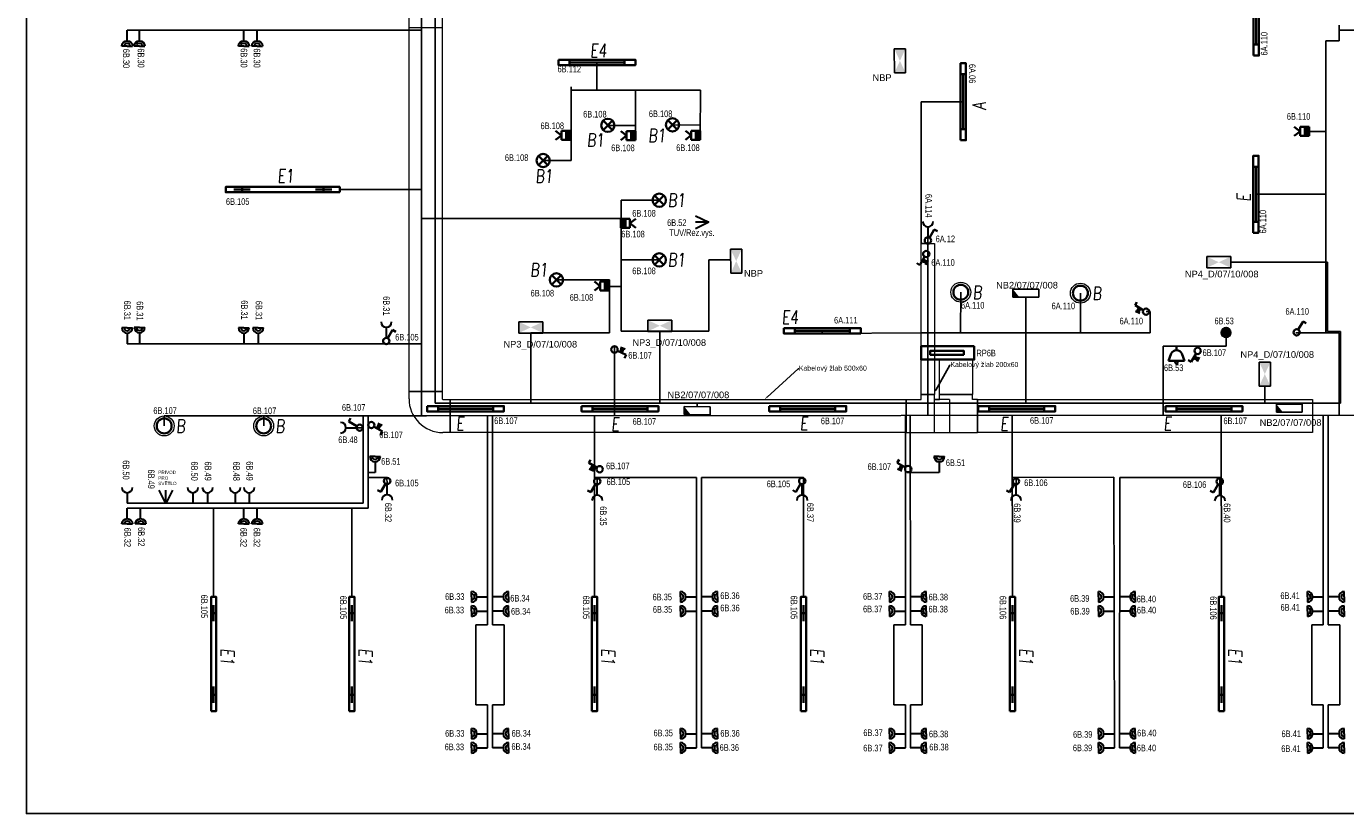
# Model space of a CAD drawing. Header units: millimetres. Extents: x 370888 to 505664, y 284292 to 447185.
# Tile 6 of 41: x 373037 to 392925, y 318992 to 330850. Entities that reach past the tile are written whole.
import ezdxf
from ezdxf import colors
from ezdxf.entities.mleader import LeaderData, LeaderLine
from ezdxf.enums import TextEntityAlignment as Align
from ezdxf.math import Vec2, Vec3

# ---------------------------------------------------------------- set-up
doc = ezdxf.new("R2010")
doc.units = ezdxf.units.MM
doc.header["$LTSCALE"] = 100
doc.layers.get('0').update_dxf_attribs({"color": 21, "linetype": 'CONTINUOUS'})
for name, color, linetype, lineweight in [('2DE_OBL', 91, 'CONTINUOUS', 35), ('2DE_OBL_L1', 91, 'CONTINUOUS', 35), ('CP_DETAL', 33, 'CONTINUOUS', 18), ('E_KABELOVY ŽLAB', 36, 'CONTINUOUS', 25), ('E_NOUZOVÉ+PP OSVĚTLENÍ', 60, 'CONTINUOUS', 25), ('E_ROZVADĚČE', 1, 'CONTINUOUS', 35), ('E_SVĚTLA POPIS', 130, 'CONTINUOUS', 30), ('E_VEDENÍ SILNOPROUD', 50, 'CONTINUOUS', 25), ('E_VEDENÍ_CBS', 214, 'CONTINUOUS', 25), ('E_VYPINACE', 170, 'CONTINUOUS', 35), ('E_ZÁSUVKY POPIS', 111, 'CONTINUOUS', 30), ('E_ZÁSUVKY-DVOJITE', 7, 'CONTINUOUS', 30), ('E_ZÁSUVKY.OST.+VYVODY', 11, 'CONTINUOUS', 30), ('E_ŽLABY', 40, 'CONTINUOUS', 15), ('U1 LIGHTING', 10, 'CONTINUOUS', 35)]:
    doc.layers.add(name, color=color, linetype=linetype, lineweight=lineweight)
for name, color, linetype in [('BEZPECNOSTNE SVETLA', 80, 'CONTINUOUS'), ('E_RÁM', 253, 'CONTINUOUS'), ('GC3_MEP_E_LV_SECURITY LIGHT', 80, 'CONTINUOUS'), ('PIKTOGRAMY', 210, 'CONTINUOUS'), ('PRIPOJKA 230V', 1, 'CONTINUOUS'), ('ŽLAB', 7, 'CONTINUOUS')]:
    doc.layers.add(name, color=color, linetype=linetype)
doc.styles.add('ARIAL', font='arial.ttf')
doc.styles.add('CP_ATTR', font='ROMANS.SHX')
doc.styles.add('CS-ROMANS', font='romans.shx', dxfattribs={"width": 0.75, "oblique": 5})
doc.styles.get("Standard").update_dxf_attribs({"font": 'arial.ttf'})
doc.styles.add('V+P_01_B3_E_FP_001$0$BLOCK', font='romans.shx', dxfattribs={"width": 0.8})

# ---------------------------------------------------------------- blocks, each defined once
blk = doc.blocks.new('A$C3423193F')
at = {"color": 1, "linetype": 'ByBlock'}
for p, q in [((80, 240), (0, 240)), ((80, 240), (160, 240)), ((80, 160), (80, 0))]:
    blk.add_line(p, q, dxfattribs=at)
for radius in [80, 45.2]:
    blk.add_arc((80, 240), radius, 180, 0, dxfattribs=at)
blk = doc.blocks.new('zasuvka_jednoducha')
at = {"color": 1, "lineweight": 30}
blk.add_line((19281, 12983), (19281, 13143), dxfattribs=at)
blk.add_arc((19281, 12903), 80, 0, 180, dxfattribs=at)
blk = doc.blocks.new('*U28', base_point=(57391, -22719))
at = {"lineweight": 30, "ltscale": 0.1}
for p, q in [((57291, -22519), (57391, -22719)), ((57391, -22719), (57391, -22519)), ((57391, -22719), (57491, -22519))]:
    blk.add_line(p, q, dxfattribs=at)
blk = doc.blocks.new('pripojka 230V')
at = {"layer": 'PRIPOJKA 230V', "color": 1, "xscale": -1}
blk.add_blockref('*U28', (0, -2, -40), dxfattribs=at)
blk = doc.blocks.new('*U30')
at = {"color": 0, "linetype": 'ByBlock'}
for p, q in [((24, 249.57), (96, 374.28)), ((96, 374.28), (143.56, 346.82))]:
    blk.add_line(p, q, dxfattribs=at)
blk.add_circle((0, 208), 48, dxfattribs=at)
blk = doc.blocks.new('prepinas-svetel-jednoduchy')
at = {"layer": 'E_VYPINACE', "rotation": 89.99999999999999}
blk.add_blockref('*U30', (208, 2), dxfattribs=at)
blk = doc.blocks.new('E')
at = {"layer": 'U1 LIGHTING', "style": 'CS-ROMANS', "oblique": 5, "width": 0.75}
blk.add_text('E', height=200, dxfattribs=at).set_placement((229480, 21709))
blk = doc.blocks.new('*U24')
at = {"color": 0, "linetype": 'ByBlock'}
for p, q in [((24, 249.57), (96, 374.28)), ((96, 374.28), (143.56, 346.82))]:
    blk.add_line(p, q, dxfattribs=at)
blk.add_circle((0, 208), 48, dxfattribs=at)
blk = doc.blocks.new('tlacitko_prepinac_svetla')
at = {"layer": 'E_VYPINACE'}
for points in [[(16875, 8774), (16940, 8744)], [(16888, 8798), (16951, 8769)], [(16930, 8722), (16960, 8787)]]:
    blk.add_lwpolyline(points, dxfattribs=at)
at = {"layer": 'E_VYPINACE', "rotation": 180}
blk.add_blockref('*U24', (16937, 9090), dxfattribs=at)
blk = doc.blocks.new('*U32', base_point=(28429, 5840))
at = {"linetype": 'ByBlock'}
blk.add_hatch(color=0, dxfattribs=at).paths.add_polyline_path([(28362, 5840), (28497, 5840), (28497, 5772), (28362, 5772)])
at = {"color": 0, "linetype": 'ByBlock'}
for p, q in [((28429, 5907), (28362, 5997)), ((28429, 5907), (28497, 5997)), ((28362, 5907), (28497, 5907)), ((28362, 5772), (28362, 5907)), ((28362, 5840), (28497, 5840)), ((28497, 5772), (28362, 5772)), ((28497, 5907), (28497, 5772))]:
    blk.add_line(p, q, dxfattribs=at)
blk = doc.blocks.new('pohybove-cidlo-svetla')
at = {"layer": 'E_VYPINACE', "rotation": 180}
blk.add_blockref('*U32', (-1, 30), dxfattribs=at)
blk = doc.blocks.new('*U4332')
for p, q in [((0, -250), (0, 250)), ((0, 250), (110, 250)), ((120, 260), (120, 370)), ((120, 370), (620, 370)), ((620, 370), (620, 260)), ((110, -250), (0, -250))]:
    blk.add_line(p, q)
for radius in [510, 10]:
    blk.add_arc((110, 260), radius, 270, 0)
at = {"style": 'CP_ATTR', "flags": 9}
for tag in ['NAME', 'PRODUCER', 'PRODUCT-TYPE', 'ARTICLE', 'FLOW', 'NUMBER', 'SYSTEM', 'FORM', 'SIZE', 'OTHER']:
    blk.add_attdef(tag, (0, 0), '', height=0.0001, dxfattribs=at)
blk = doc.blocks.new('*U4333')
for p, q in [((0, -250), (0, 250)), ((0, 250), (10960, 250)), ((10960, 250), (10960, -250)), ((10960, -250), (0, -250))]:
    blk.add_line(p, q)
at = {"style": 'CP_ATTR', "flags": 9}
for tag in ['NAME', 'PRODUCER', 'PRODUCT-TYPE', 'ARTICLE', 'FLOW', 'NUMBER', 'SYSTEM', 'FORM', 'SIZE', 'OTHER']:
    blk.add_attdef(tag, (0, 0), '', height=0.0001, dxfattribs=at)
blk = doc.blocks.new('*U4334')
for p, q in [((0, -250), (0, 250)), ((0, 250), (0, 250)), ((0, 250), (225, 250)), ((225, 325), (225, 325)), ((225, 325), (425, 325)), ((225, 250), (225, 325)), ((425, 325), (425, 325)), ((425, 250), (425, 325)), ((650, 250), (425, 250)), ((650, 250), (650, 250)), ((650, 250), (650, -250)), ((0, -250), (0, -250)), ((0, -250), (650, -250)), ((650, -250), (650, -250))]:
    blk.add_line(p, q)
at = {"style": 'CP_ATTR', "flags": 9}
for tag in ['NAME', 'PRODUCER', 'PRODUCT-TYPE', 'ARTICLE', 'FLOW', 'NUMBER', 'SYSTEM', 'FORM', 'SIZE', 'OTHER']:
    blk.add_attdef(tag, (0, 0), '', height=0.0001, dxfattribs=at)
blk = doc.blocks.new('*U4335')
for p, q in [((0, -100), (0, 100)), ((0, 100), (2275, 100)), ((2275, 100), (2275, -100)), ((2275, -100), (0, -100))]:
    blk.add_line(p, q)
at = {"style": 'CP_ATTR', "flags": 9}
for tag in ['NAME', 'PRODUCER', 'PRODUCT-TYPE', 'ARTICLE', 'FLOW', 'NUMBER', 'SYSTEM', 'FORM', 'SIZE', 'OTHER']:
    blk.add_attdef(tag, (0, 0), '', height=0.0001, dxfattribs=at)
blk = doc.blocks.new('2DELLI009_CZ')
for p, q in [((-0.5, 0.1), (-0.5, -0.1)), ((-0.5, 0), (0.5, 0)), ((0.5, 0.1), (0.5, -0.1))]:
    blk.add_line(p, q)
blk.add_lwpolyline([(-0.7, 0.2), (0.7, 0.2), (0.7, -0.2), (-0.7, -0.2)], close=True)
at = {"linetype": 'ByBlock', "style": 'CP_ATTR', "flags": 9}
for tag, p in [('NAME', (-0.092, -0.018)), ('GROUP', (-0.092, -0.018)), ('NUMBER', (-0.092, -0.018)), ('PRODUCER', (-0.092, -0.018)), ('ARTICLE', (-0.092, -0.018)), ('CHARACTER', (-0.092, -0.018)), ('VOLTAGE', (-0.092, -0.019)), ('WEIGHT', (-0.092, -0.018)), ('OTHER', (-0.092, -0.018)), ('PRODUCT-TYPE', (-0.092, -0.019)), ('ORDER-NO', (-0.092, -0.019)), ('POWER', (-0.092, -0.019))]:
    blk.add_attdef(tag, text='', height=0.00005, dxfattribs=at).set_placement(p, align=Align.MIDDLE_LEFT)
blk = doc.blocks.new('*U48')
at = {"layer": 'GC3_MEP_E_LV_SECURITY LIGHT', "linetype": 'ByBlock'}
for p, q in [((135, 59), (-255, 61)), ((-255, 61), (-255, -59)), ((135, -61), (135, 59)), ((-255, -59), (135, -61))]:
    blk.add_line(p, q, dxfattribs=at)
at = {"layer": 'GC3_MEP_E_LV_SECURITY LIGHT'}
blk.add_solid([(-255, 61), (-255, -59), (-158, -60)], dxfattribs=at)
at = {"layer": 'BEZPECNOSTNE SVETLA', "style": 'ARIAL'}
blk.add_attdef('BEZ.SV', (52, -54), '', height=100, dxfattribs=at)
blk = doc.blocks.new('V+P_01_B3_E_FP_001$0$E-LI-35')
at = {"layer": 'E_NOUZOVÉ+PP OSVĚTLENÍ', "linetype": 'ByBlock'}
for p, q in [((-10.9, -1.9), (10.9, -1.9)), ((-10.9, -12.1), (-10.9, -1.9)), ((10.9, -1.9), (10.9, -12.1)), ((-10.9, -12.1), (10.9, -12.1))]:
    blk.add_line(p, q, dxfattribs=at)
at = {"layer": 'E_NOUZOVÉ+PP OSVĚTLENÍ'}
blk.add_solid([(-10.9, -12.1), (-10.9, -1.9), (10.9, -1.9), (10.9, -12.1)], dxfattribs=at)
at = {"layer": 'E_NOUZOVÉ+PP OSVĚTLENÍ', "style": 'V+P_01_B3_E_FP_001$0$BLOCK', "width": 0.8, "flags": 8}
for tag, p in [('DIVERS.1', (-17.9, -2.1)), ('DIVERS.2', (-16.4, -12))]:
    blk.add_attdef(tag, text='', height=7.25, dxfattribs=at).set_placement(p, align=Align.RIGHT)
at = {"layer": 'E_NOUZOVÉ+PP OSVĚTLENÍ', "style": 'V+P_01_B3_E_FP_001$0$BLOCK', "width": 0.8}
for tag, p, height, flags in [('BLOCKNAME', (-6.8, -1.4), 2.54, 3), ('LEISTUNG', (13.3, -12), 7.25, 8)]:
    blk.add_attdef(tag, p, '', height=height, dxfattribs=dict(at, flags=flags))
blk.add_attdef('STROMKREIS', text='', height=7.25, dxfattribs=at).set_placement((-11.8, -23.8), align=Align.BOTTOM_CENTER)
blk = doc.blocks.new('*U59')
at = {"layer": 'GC3_MEP_E_LV_SECURITY LIGHT', "xscale": 16.54563019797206, "yscale": 16.54563022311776, "zscale": 16.54563022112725, "rotation": 270.0000000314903}
blk.add_blockref('V+P_01_B3_E_FP_001$0$E-LI-35', (116, 0), dxfattribs=at)
at = {"layer": 'PIKTOGRAMY', "style": 'ARIAL'}
blk.add_attdef('PIKTOGRAM', (162, -40), '', height=100, dxfattribs=at)
blk = doc.blocks.new('*U49')
at = {"layer": 'GC3_MEP_E_LV_SECURITY LIGHT', "xscale": 16.54563019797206, "yscale": 16.54563022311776, "zscale": 16.54563022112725}
blk.add_blockref('V+P_01_B3_E_FP_001$0$E-LI-35', (0, 116), dxfattribs=at)
at = {"layer": 'PIKTOGRAMY', "style": 'ARIAL'}
blk.add_attdef('PIKTOGRAM', (162, -40), '', height=100, dxfattribs=at)
blk = doc.blocks.new('*U61')
at = {"layer": 'GC3_MEP_E_LV_SECURITY LIGHT', "xscale": 16.54563019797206, "yscale": 16.54563022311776, "zscale": 16.54563022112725, "rotation": 270.2193183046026}
blk.add_blockref('V+P_01_B3_E_FP_001$0$E-LI-35', (116, 0), dxfattribs=at)
at = {"layer": 'PIKTOGRAMY', "style": 'ARIAL'}
blk.add_attdef('PIKTOGRAM', (162, -40), '', height=100, dxfattribs=at)
blk = doc.blocks.new('2DELLI018_CZ')
for p, q in [((-0.6, 0), (-0.4, 0)), ((-0.5, 0.1), (-0.5, -0.1)), ((0.4, 0), (0.6, 0)), ((0.5, 0.1), (0.5, -0.1))]:
    blk.add_line(p, q)
blk.add_lwpolyline([(-0.7, 0.2), (0.7, 0.2), (0.7, -0.2), (-0.7, -0.2)], close=True)
at = {"linetype": 'ByBlock', "style": 'CP_ATTR', "flags": 9}
for tag, p in [('NAME', (-0.092, -0.018)), ('GROUP', (-0.092, -0.018)), ('NUMBER', (-0.092, -0.018)), ('PRODUCER', (-0.092, -0.018)), ('ARTICLE', (-0.092, -0.018)), ('CHARACTER', (-0.092, -0.018)), ('VOLTAGE', (-0.092, -0.019)), ('WEIGHT', (-0.092, -0.018)), ('OTHER', (-0.092, -0.018)), ('PRODUCT-TYPE', (-0.092, -0.019)), ('ORDER-NO', (-0.092, -0.019)), ('POWER', (-0.092, -0.019))]:
    blk.add_attdef(tag, text='', height=0.00005, dxfattribs=at).set_placement(p, align=Align.MIDDLE_LEFT)
blk = doc.blocks.new('E1')
at = {"layer": 'U1 LIGHTING', "style": 'CS-ROMANS', "oblique": 5, "width": 0.75}
blk.add_text('E1', height=200, dxfattribs=at).set_placement((229480, 21709))
blk = doc.blocks.new('2DELPH010_CZ')
blk.add_ellipse((0, 0), major_axis=(-0.053, 0.053), ratio=1, start_param=3.926991, end_param=10.210176)
at = {"layer": 'CP_DETAL'}
blk.add_ellipse((0, 0), major_axis=(-0.0707, 0.0707), ratio=1, start_param=3.926991, end_param=10.210176, dxfattribs=at)
at = {"linetype": 'ByBlock', "style": 'CP_ATTR', "flags": 9}
for tag in ['NAME', 'GROUP', 'NUMBER', 'PRODUCER', 'ARTICLE', 'PRODUCT-TYPE', 'ORDER-NO', 'CHARACTER', 'POWER', 'VOLTAGE', 'WEIGHT', 'OTHER']:
    blk.add_attdef(tag, text='', height=0.00000005, dxfattribs=at).set_placement((0, 0), align=Align.MIDDLE_LEFT)
blk = doc.blocks.new('B')
at = {"layer": 'U1 LIGHTING', "style": 'CS-ROMANS', "oblique": 5, "width": 0.75}
blk.add_text('B', height=200, dxfattribs=at).set_placement((229480, 21709))
blk = doc.blocks.new('*U4341')
for p, q in [((0, -250), (0, 250)), ((0, 250), (6877, 250)), ((6877, 250), (6877, -250)), ((6877, -250), (0, -250))]:
    blk.add_line(p, q)
at = {"style": 'CP_ATTR', "flags": 9}
for tag in ['NAME', 'PRODUCER', 'PRODUCT-TYPE', 'ARTICLE', 'FLOW', 'NUMBER', 'SYSTEM', 'FORM', 'SIZE', 'OTHER']:
    blk.add_attdef(tag, (0, 0), '', height=0.0001, dxfattribs=at)
blk = doc.blocks.new('E4')
at = {"layer": 'U1 LIGHTING', "style": 'CS-ROMANS', "oblique": 5, "width": 0.75}
blk.add_text('E4', height=200, dxfattribs=at).set_placement((229480, 21709))
blk = doc.blocks.new('2DELLI_01_CZ')
for p, q in [((-0.354, 0.354), (0.354, -0.354)), ((-0.354, -0.354), (0.354, 0.354))]:
    blk.add_line(p, q)
blk.add_circle((0, 0), 0.5)
at = {"linetype": 'ByBlock', "style": 'CP_ATTR', "flags": 9}
for tag, p in [('NAME', (-0.092, -0.018)), ('GROUP', (-0.092, -0.018)), ('NUMBER', (-0.092, -0.018)), ('PRODUCER', (-0.092, -0.018)), ('ARTICLE', (-0.092, -0.018)), ('CHARACTER', (-0.092, -0.018)), ('VOLTAGE', (-0.092, -0.019)), ('WEIGHT', (-0.092, -0.018)), ('OTHER', (-0.092, -0.018)), ('PRODUCT-TYPE', (-0.092, -0.019)), ('ORDER-NO', (-0.092, -0.019)), ('POWER', (-0.092, -0.019))]:
    blk.add_attdef(tag, text='', height=0.00005, dxfattribs=at).set_placement(p, align=Align.MIDDLE_LEFT)
blk = doc.blocks.new('B1')
at = {"layer": 'U1 LIGHTING', "style": 'CS-ROMANS', "oblique": 5, "width": 0.75}
blk.add_text('B1', height=200, dxfattribs=at).set_placement((229480, 21709))
blk = doc.blocks.new('CPEL_3386')
blk.add_hatch(color=256).paths.add_polyline_path([(-0.2, 0, 1), (0.2, 0, 1)])
for radius in [0.35, 0.2]:
    blk.add_circle((0, 0), radius)
at = {"linetype": 'ByBlock', "style": 'CP_ATTR', "flags": 9}
for tag, p in [('NAME', (-0.092, -0.018)), ('GROUP', (-0.092, -0.018)), ('NUMBER', (-0.092, -0.018)), ('PRODUCER', (-0.092, -0.018)), ('ARTICLE', (-0.092, -0.018)), ('CHARACTER', (-0.092, -0.018)), ('VOLTAGE', (-0.092, -0.019)), ('WEIGHT', (-0.092, -0.018)), ('OTHER', (-0.092, -0.018)), ('PRODUCT-TYPE', (-0.092, -0.019)), ('ORDER-NO', (-0.092, -0.019)), ('POWER', (-0.092, -0.019))]:
    blk.add_attdef(tag, text='', height=0.00005, dxfattribs=at).set_placement(p, align=Align.MIDDLE_LEFT)
blk = doc.blocks.new('CPEL_1003')
for p, q in [((0, 0), (0, -0.3)), ((-0.4, -0.55), (-0.6, -1.1)), ((0.4, -0.55), (0.6, -1.1)), ((-0.6, -1.1), (0.6, -1.1))]:
    blk.add_line(p, q)
blk.add_circle((0, -1.2), 0.1)
blk.add_arc((0, -0.745), 0.445, 25.98923, 154.01077)
at = {"linetype": 'ByBlock', "style": 'CP_ATTR', "flags": 9}
for tag, p in [('NAME', (-0.092, -0.018)), ('GROUP', (-0.092, -0.018)), ('NUMBER', (-0.092, -0.018)), ('PRODUCER', (-0.092, -0.018)), ('ARTICLE', (-0.092, -0.018)), ('CHARACTER', (-0.092, -0.018)), ('VOLTAGE', (-0.092, -0.019)), ('WEIGHT', (-0.092, -0.018)), ('OTHER', (-0.092, -0.018)), ('PRODUCT-TYPE', (-0.092, -0.019)), ('ORDER-NO', (-0.092, -0.019)), ('POWER', (-0.092, -0.019))]:
    blk.add_attdef(tag, text='', height=0.00005, dxfattribs=at).set_placement(p, align=Align.MIDDLE_LEFT)
blk = doc.blocks.new('Rozvaděč')
at = {"layer": 'E_ROZVADĚČE'}
blk.add_lwpolyline([(2, 6), (802, 6), (802, 206), (2, 206), (2, 6)], dxfattribs=at)
blk.add_lwpolyline([(161, 134), (664, 134), (664, 73), (161, 73)], close=True, dxfattribs=at)
blk = doc.blocks.new('*U4348')
for p, q in [((0, -250), (0, 250)), ((0, 250), (0, 250)), ((0, 250), (75, 250)), ((75, 325), (75, 325)), ((75, 325), (575, 325)), ((75, 250), (75, 325)), ((575, 325), (575, 325)), ((575, 250), (575, 325)), ((650, 250), (575, 250)), ((650, 250), (650, 250)), ((650, 250), (650, -250)), ((0, -250), (0, -250)), ((0, -250), (650, -250)), ((650, -250), (650, -250))]:
    blk.add_line(p, q)
at = {"style": 'CP_ATTR', "flags": 9}
for tag in ['NAME', 'PRODUCER', 'PRODUCT-TYPE', 'ARTICLE', 'FLOW', 'NUMBER', 'SYSTEM', 'FORM', 'SIZE', 'OTHER']:
    blk.add_attdef(tag, (0, 0), '', height=0.0001, dxfattribs=at)
blk = doc.blocks.new('*U4349')
for p, q in [((0, -250), (0, 250)), ((0, 250), (5050, 250)), ((5050, 250), (5050, -250)), ((5050, -250), (0, -250))]:
    blk.add_line(p, q)
at = {"linetype": 'ByBlock', "style": 'CP_ATTR', "flags": 9}
for tag in ['NAME', 'PRODUCER', 'PRODUCT-TYPE', 'ARTICLE', 'FLOW', 'NUMBER', 'SYSTEM', 'FORM', 'SIZE', 'OTHER']:
    blk.add_attdef(tag, (0, 0), '', height=0.0001, dxfattribs=at)
blk = doc.blocks.new('*U4350')
for p, q in [((0, -250), (0, 250)), ((0, 250), (526, 250)), ((526, 250), (526, -250)), ((526, -250), (0, -250))]:
    blk.add_line(p, q)
at = {"linetype": 'ByBlock', "style": 'CP_ATTR', "flags": 9}
for tag in ['NAME', 'PRODUCER', 'PRODUCT-TYPE', 'ARTICLE', 'FLOW', 'NUMBER', 'SYSTEM', 'FORM', 'SIZE', 'OTHER']:
    blk.add_attdef(tag, (0, 0), '', height=0.0001, dxfattribs=at)
blk = doc.blocks.new('A')
at = {"layer": 'U1 LIGHTING', "style": 'CS-ROMANS', "oblique": 5, "width": 0.75}
blk.add_text('A', height=200, dxfattribs=at).set_placement((229480, 21709))

msp = doc.modelspace()

# ---------------------------------------------------------------- linework, layer by layer
at = {"layer": 'E_RÁM', "color": 252, "true_color": 0x939598}
msp.add_lwpolyline([(399617, 318992), (373037, 318992), (373037, 342672), (399617, 342672)], close=True, dxfattribs=at)
at = {"layer": 'E_VEDENÍ SILNOPROUD'}
for p, q in [((378992, 336780), (378992, 324985)), ((374556, 330795), (379001, 330795)), ((392827, 330870), (392827, 330795)), ((392827, 330795), (392827, 330632)), ((392827, 330795), (398097, 330795)), ((392827, 330632), (392627, 330632)), ((392627, 330632), (392627, 326232)), ((381638, 330308), (381638, 329892)), ((381252, 329892), (381252, 329942)), ((383202, 329892), (381252, 329892)), ((381252, 328830), (381252, 329892)), ((382220, 329205), (382220, 329892)), ((383196, 329209), (383202, 329892)), ((387161, 329716), (386527, 329716)), ((386527, 329716), (386527, 327582)), ((381802, 329360), (382220, 329360)), ((382777, 329367), (383197, 329363)), ((392376, 329268), (392627, 329268)), ((380827, 328830), (381252, 328830)), ((377762, 328392), (378992, 328392)), ((382578, 328232), (382002, 328232)), ((382002, 326257), (382002, 328232)), ((391572, 328321), (392627, 328321)), ((382002, 327957), (379001, 327957)), ((386527, 327582), (386627, 327578)), ((386627, 327578), (386628, 327673)), ((386627, 324990), (386627, 327582)), ((382578, 327332), (382002, 327332)), ((381027, 327032), (381827, 327032)), ((381827, 326932), (381827, 327032)), ((381827, 326932), (382002, 326932)), ((381827, 326932), (381827, 326232)), ((387124, 326846), (387121, 326232)), ((388927, 326832), (388927, 326232)), ((389977, 326554), (389917, 326554)), ((389977, 326232), (389977, 326554)), ((381827, 326232), (380641, 326232)), ((382002, 326257), (382586, 326257)), ((385035, 326266), (385035, 326226)), ((385035, 326226), (386527, 326232)), ((388927, 326232), (386527, 326232)), ((388927, 326232), (389977, 326232)), ((391122, 326032), (391122, 326240)), ((392177, 326232), (392627, 326232)), ((392627, 326232), (392827, 326232)), ((392827, 326232), (392827, 324994)), ((374556, 326070), (378992, 326070)), ((381902, 326032), (381903, 324987)), ((390177, 326032), (390177, 324992)), ((391122, 326032), (390177, 326032)), ((375114, 324832), (375114, 324985)), ((375114, 324985), (379069, 324985)), ((376614, 324985), (376614, 324832)), ((378114, 324985), (378114, 324805)), ((378189, 324985), (378189, 324043)), ((379069, 324985), (394464, 324995)), ((379989, 324057), (379989, 324986)), ((380064, 321835), (380062, 324986)), ((381602, 322257), (381601, 324987)), ((386289, 324057), (386289, 324990)), ((386364, 321835), (386362, 324990)), ((387902, 322257), (387900, 324991)), ((391052, 322257), (391050, 324993)), ((392589, 321835), (392587, 324994)), ((392664, 321835), (392662, 324994)), ((375114, 324832), (375114, 324832)), ((375114, 324832), (375114, 324832)), ((375114, 324832), (375114, 324832)), ((375114, 324832), (375114, 324832)), ((378114, 324805), (378014, 324805)), ((378114, 323670), (378114, 324805)), ((378293, 324132), (378189, 324132)), ((378189, 323595), (378189, 324057)), ((378189, 324057), (378473, 324057)), ((378475, 323955), (378473, 324057)), ((379989, 321835), (379989, 324057)), ((383139, 324057), (381601, 324057)), ((381644, 323949), (381644, 324057)), ((383139, 319982), (383139, 324057)), ((384752, 324057), (383214, 324057)), ((383214, 324057), (383214, 319982)), ((384752, 322257), (384752, 324057)), ((386289, 321835), (386289, 324057)), ((386799, 324132), (386363, 324132)), ((389433, 324061), (387903, 324057)), ((387956, 323949), (387956, 324057)), ((389439, 319981), (389433, 324061)), ((389514, 319982), (389519, 324057)), ((389519, 324057), (391051, 324057)), ((391031, 323944), (391031, 324057)), ((374556, 323670), (378114, 323670)), ((374556, 323595), (378189, 323595)), ((375860, 322257), (375860, 323595)), ((377944, 322257), (377944, 323595)), ((379814, 320630), (379814, 321835)), ((379814, 321835), (379989, 321835)), ((380239, 321835), (380064, 321835)), ((380239, 320630), (380239, 321835)), ((386114, 320630), (386114, 321835)), ((386114, 321835), (386289, 321835)), ((386539, 321835), (386364, 321835)), ((386539, 320630), (386539, 321835)), ((392414, 320630), (392414, 321835)), ((392414, 321835), (392589, 321835)), ((392840, 321835), (392664, 321835)), ((392840, 320630), (392840, 321835)), ((379989, 320630), (379814, 320630)), ((379989, 319982), (379989, 320630)), ((380064, 319982), (380064, 320630)), ((380064, 320630), (380239, 320630)), ((386289, 320630), (386114, 320630)), ((386289, 319982), (386289, 320630)), ((386364, 319982), (386364, 320630)), ((386364, 320630), (386539, 320630)), ((392589, 320630), (392414, 320630)), ((392589, 319982), (392589, 320630)), ((392664, 319982), (392664, 320630)), ((392664, 320630), (392840, 320630))]:
    msp.add_line(p, q, dxfattribs=at)
at = {"layer": 'E_VEDENÍ_CBS'}
for p, q in [((379199, 336557), (379199, 325174)), ((383323, 327332), (383654, 327333)), ((383327, 326257), (383323, 327332)), ((391193, 327298), (392527, 327298)), ((392527, 327298), (392652, 327298)), ((392627, 327298), (392627, 327298)), ((392652, 327298), (392652, 326256)), ((388104, 326772), (388104, 325174)), ((380641, 326232), (380641, 325174)), ((382586, 326257), (383327, 326257)), ((382586, 326257), (382586, 325174)), ((392652, 326256), (392848, 326256)), ((392848, 326256), (392848, 325174)), ((391707, 325433), (391707, 325174)), ((379199, 325174), (391707, 325174)), ((383150, 325122), (383150, 325174)), ((391707, 325174), (392848, 325174)), ((392078, 325159), (392078, 325174))]:
    msp.add_line(p, q, dxfattribs=at)
at = {"layer": 'E_ŽLABY'}
msp.add_line((378805, 330832), (379305, 330832), dxfattribs=at)

# ---------------------------------------------------------------- block references
msp.add_blockref('E1', (147340, 306790))
for name, p, rotation in [('Rozvaděč', (387328, 326038), 180), ('E1', (354258, 550959), 270), ('E1', (356342, 550959), 270), ('E1', (360000, 550959), 270), ('E1', (363150, 550959), 270), ('E1', (366300, 550959), 270), ('E1', (369450, 550959), 270)]:
    msp.add_blockref(name, p, dxfattribs=dict(rotation=rotation))
at = {"layer": '2DE_OBL'}
for name, p, xscale, yscale, zscale in [('2DELLI_01_CZ', (381802, 329360), 200, 200, 100), ('2DELLI_01_CZ', (382777, 329367), 200, 200, 100), ('2DELLI_01_CZ', (380827, 328830), 200, 200, 100), ('2DELLI_01_CZ', (382578, 328232), 200, 200, 100), ('2DELLI_01_CZ', (382578, 327332), 200, 200, 100), ('2DELLI_01_CZ', (381027, 327032), 200, 200, 100), ('2DELPH010_CZ', (387124, 326846), 1500, 1500, 252.5252525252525), ('2DELPH010_CZ', (388927, 326832), 1500, 1500, 252.5252525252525), ('2DELPH010_CZ', (375114, 324832), 1500, 1500, 252.5252525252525), ('2DELPH010_CZ', (376614, 324832), 1500, 1500, 252.5252525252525)]:
    msp.add_blockref(name, p, dxfattribs=dict(at, xscale=xscale, yscale=yscale, zscale=zscale))
at = {"layer": '2DE_OBL', "xscale": 1228.571428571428, "yscale": 200, "zscale": 1000}
for p, rotation in [((376902, 328392), 180), ((375860, 321397), 89.99999999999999), ((377944, 321397), 89.99999999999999), ((381602, 321397), 89.99999999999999), ((384752, 321397), 89.99999999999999), ((387902, 321397), 89.99999999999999), ((391052, 321397), 89.99999999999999)]:
    msp.add_blockref('2DELLI018_CZ', p, dxfattribs=dict(at, rotation=rotation))
at = {"layer": '2DE_OBL_L1', "xscale": 828.5714285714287, "yscale": 200, "zscale": 1000, "rotation": 90}
for p in [(391577, 330991), (387161, 329716), (391572, 328321)]:
    msp.add_blockref('2DELLI009_CZ', p, dxfattribs=at)
at = {"layer": '2DE_OBL_L1', "xscale": 828.5714285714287, "yscale": 200, "zscale": 1000}
for p in [(381638, 330308), (385035, 326266), (379657, 325090), (381986, 325090), (384816, 325091), (387967, 325090), (390789, 325091)]:
    msp.add_blockref('2DELLI009_CZ', p, dxfattribs=at)
at = {"layer": 'E_NOUZOVÉ+PP OSVĚTLENÍ'}
ref = msp.add_blockref('*U61', (386206, 330332), dxfattribs=at)
ref.add_attrib('PIKTOGRAM', 'NBP', (385793, 330029), dxfattribs={"height": 100, "style": 'ARIAL'})
ref = msp.add_blockref('*U61', (383738, 327315), dxfattribs=at)
ref.add_attrib('PIKTOGRAM', 'NBP', (383855, 327080), dxfattribs={"height": 100, "style": 'ARIAL'})
ref = msp.add_blockref('*U49', (391013, 327298), dxfattribs=at)
ref.add_attrib('PIKTOGRAM', 'NP4_D/07/10/008', (390502, 327070), dxfattribs={"height": 100, "style": 'ARIAL'})
ref = msp.add_blockref('*U48', (388164, 326832), dxfattribs=at)
ref.add_attrib('BEZ.SV', 'NB2/07/07/008', (387656, 326902), dxfattribs={"layer": 'BEZPECNOSTNE SVETLA', "height": 100, "style": 'ARIAL'})
ref = msp.add_blockref('*U49', (380641, 326316), dxfattribs=at)
ref.add_attrib('PIKTOGRAM', 'NP3_D/07/10/008', (380229, 326013), dxfattribs={"height": 100, "style": 'ARIAL'})
ref = msp.add_blockref('*U49', (382586, 326341), dxfattribs=at)
ref.add_attrib('PIKTOGRAM', 'NP3_D/07/10/008', (382173, 326038), dxfattribs={"height": 100, "style": 'ARIAL'})
ref = msp.add_blockref('*U59', (391707, 325613), dxfattribs=at)
ref.add_attrib('PIKTOGRAM', 'NP4_D/07/10/008', (391339, 325858), dxfattribs={"height": 100, "style": 'ARIAL'})
ref = msp.add_blockref('*U48', (383210, 325062), dxfattribs=at)
ref.add_attrib('BEZ.SV', 'NB2/07/07/008', (382702, 325250), dxfattribs={"layer": 'BEZPECNOSTNE SVETLA', "height": 100, "style": 'ARIAL'})
ref = msp.add_blockref('*U48', (392137, 325099), dxfattribs=at)
ref.add_attrib('BEZ.SV', 'NB2/07/07/008', (391629, 324833), dxfattribs={"layer": 'BEZPECNOSTNE SVETLA', "height": 100, "style": 'ARIAL'})
at = {"layer": 'E_VEDENÍ_CBS', "rotation": 90}
msp.add_blockref('A', (409208, 100113), dxfattribs=at)
at = {"layer": 'E_VYPINACE'}
for name, p, rotation in [('prepinas-svetel-jednoduchy', (392185, 326241), 270), ('prepinas-svetel-jednoduchy', (378460, 326111), 270), ('tlacitko_prepinac_svetla', (386928, 307809), 89.35241894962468), ('prepinas-svetel-jednoduchy', (378478, 324003), 89.99999999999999), ('prepinas-svetel-jednoduchy', (381644, 323998), 89.99999999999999), ('prepinas-svetel-jednoduchy', (384735, 324002), 89.99999999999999), ('prepinas-svetel-jednoduchy', (387958, 323998), 89.99999999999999), ('prepinas-svetel-jednoduchy', (391030, 323994), 89.99999999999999)]:
    msp.add_blockref(name, p, dxfattribs=dict(at, rotation=rotation))
at = {"layer": 'E_VYPINACE', "xscale": 200, "yscale": 200, "zscale": 200}
for name, p in [('CPEL_3386', (391122, 326240)), ('CPEL_1003', (390377, 326032))]:
    msp.add_blockref(name, p, dxfattribs=at)
at = {"layer": 'E_VYPINACE'}
msp.add_blockref('tlacitko_prepinac_svetla', (373758, 317081), dxfattribs=at)
at = {"layer": 'E_ZÁSUVKY-DVOJITE', "xscale": -1, "rotation": 180}
for p in [(374476, 330795), (374661, 330795), (376234, 330795), (376436, 330795), (374476, 323595), (374679, 323595), (376234, 323595), (376435, 323595)]:
    msp.add_blockref('A$C3423193F', p, dxfattribs=at)
at = {"layer": 'E_ZÁSUVKY-DVOJITE'}
for p in [(374476, 326070), (374663, 326074), (376234, 326070), (376451, 326070), (378213, 324132), (386719, 324130)]:
    msp.add_blockref('A$C3423193F', p, dxfattribs=at)
for p, rotation in [((379989, 322177), 89.99999999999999), ((380064, 322337), 270), ((383139, 322177), 89.99999999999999), ((383214, 322337), 270), ((386289, 322177), 89.99999999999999), ((386364, 322337), 270), ((389439, 322177), 89.99999999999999), ((389514, 322337), 270), ((392589, 322177), 89.99999999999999), ((392664, 322337), 270), ((379989, 321963), 89.99999999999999), ((380064, 322123), 270), ((383139, 321963), 89.99999999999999), ((383214, 322123), 270), ((386289, 321963), 89.99999999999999), ((386364, 322123), 270), ((389439, 321963), 89.99999999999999), ((389514, 322123), 270), ((392589, 321963), 89.99999999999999), ((392664, 322123), 270), ((379989, 320116), 89.99999999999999), ((380064, 320276), 270), ((383139, 320116), 89.99999999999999), ((383214, 320276), 270), ((386289, 320116), 89.99999999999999), ((386364, 320276), 270), ((389439, 320115), 89.99999999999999), ((389514, 320276), 270), ((392589, 320116), 89.99999999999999), ((392664, 320276), 270), ((379989, 319902), 89.99999999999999), ((380064, 320062), 270), ((383139, 319902), 89.99999999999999), ((383214, 320062), 270), ((386289, 319902), 89.99999999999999), ((386360, 320062), 270), ((389439, 319901), 89.99999999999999), ((389514, 320062), 270), ((392589, 319902), 89.99999999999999), ((392664, 320062), 270)]:
    msp.add_blockref('A$C3423193F', p, dxfattribs=dict(at, rotation=rotation))
at = {"layer": 'E_ZÁSUVKY.OST.+VYVODY', "rotation": 89.99999999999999}
msp.add_blockref('pripojka 230V', (383321, 327899), dxfattribs=at)
at = {"layer": 'E_ZÁSUVKY.OST.+VYVODY', "color": 1}
for name, p, rotation in [('zasuvka_jednoducha', (405909, 340815), 180), ('tlacitko_prepinac_svetla', (381035, 343490), 270), ('zasuvka_jednoducha', (397744, 339301), 180), ('tlacitko_prepinac_svetla', (392227, 309885), 94.99999999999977), ('zasuvka_jednoducha', (364871, 344086), 270), ('tlacitko_prepinac_svetla', (372798, 341117), 270), ('tlacitko_prepinac_svetla', (377449, 341118), 270), ('zasuvka_jednoducha', (393837, 336809), 180), ('zasuvka_jednoducha', (394827, 336809), 180), ('zasuvka_jednoducha', (395049, 336808), 180), ('zasuvka_jednoducha', (395465, 336808), 180), ('zasuvka_jednoducha', (395676, 336807), 180)]:
    msp.add_blockref(name, p, dxfattribs=dict(at, rotation=rotation))
for name, p in [('tlacitko_prepinac_svetla', (369666, 318539)), ('zasuvka_jednoducha', (359194, 310812)), ('zasuvka_jednoducha', (362362, 310805)), ('zasuvka_jednoducha', (365452, 310808)), ('zasuvka_jednoducha', (368675, 310806)), ('zasuvka_jednoducha', (371749, 310800))]:
    msp.add_blockref(name, p, dxfattribs=at)
at = {"layer": 'E_ZÁSUVKY.OST.+VYVODY'}
msp.add_blockref('pripojka 230V', (375137, 323665), dxfattribs=at)
at = {"layer": 'E_ŽLABY'}
for name, p, rotation in [('*U4333', (379055, 336312), 270), ('*U4335', (386627, 325306), 90), ('*U4350', (387052, 325306), 90)]:
    msp.add_blockref(name, p, dxfattribs=dict(at, rotation=rotation))
for name, p in [('E4', (152054, 308677)), ('B1', (152006, 307330)), ('B1', (152931, 307400)), ('B1', (151229, 306786)), ('B1', (153228, 306423)), ('B1', (153228, 305523)), ('B1', (151153, 305376)), ('B', (157824, 305034)), ('B', (159627, 305020)), ('E4', (154944, 304660)), ('*U4341', (379425, 324982)), ('*U4349', (387377, 324981)), ('B', (145814, 303020)), ('B', (147314, 303020))]:
    msp.add_blockref(name, p, dxfattribs=at)
at = {"layer": 'E_ŽLABY', "zscale": 50, "rotation": 270}
msp.add_blockref('*U4332', (379055, 325352), dxfattribs=at)
at = {"layer": 'E_ŽLABY', "zscale": 50}
for name, p in [('*U4334', (386302, 324981)), ('*U4348', (386727, 324981))]:
    msp.add_blockref(name, p, dxfattribs=at)
at = {"layer": 'U1 LIGHTING', "rotation": 90}
msp.add_blockref('E', (413199, 98734), dxfattribs=at)
at = {"layer": 'U1 LIGHTING'}
for p in [(150034, 303058), (152374, 303049), (155217, 303062), (158238, 303053), (160700, 303061)]:
    msp.add_blockref('E', p, dxfattribs=at)
at = {"layer": 'ŽLAB'}
for name, p, rotation in [('pohybove-cidlo-svetla', (381143, 329206), 270), ('pohybove-cidlo-svetla', (382123, 329204), 270), ('pohybove-cidlo-svetla', (383098, 329209), 270), ('pohybove-cidlo-svetla', (392278, 329267), 269.9999999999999), ('pohybove-cidlo-svetla', (382098, 327886), 89.99999999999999), ('prepinas-svetel-jednoduchy', (386626, 327625), 270), ('pohybove-cidlo-svetla', (381726, 326937), 270)]:
    msp.add_blockref(name, p, dxfattribs=dict(at, rotation=rotation))
msp.add_blockref('prepinas-svetel-jednoduchy', (378062, 324803), dxfattribs=at)

# ---------------------------------------------------------------- texts
at = {"layer": 'E_SVĚTLA POPIS', "width": 0.8}
for s, rotation, p in [('6A.110', 90, (391747, 330413)), ('6A.06', 270, (387246, 330284)), ('6A.110', 90, (391728, 327732)), ('6B.105', 270, (375668, 322290)), ('6B.105', 270, (377765, 322274)), ('6B.105', 270, (381426, 322276)), ('6B.105', 270, (384559, 322275)), ('6B.106', 270, (387709, 322273)), ('6B.106', 270, (390881, 322267))]:
    msp.add_text(s, height=100, rotation=rotation, dxfattribs=at).set_placement(p)
for s, p in [('6B.112', (381044, 330159)), ('6B.108', (381430, 329478)), ('6B.108', (382421, 329484)), ('6B.108', (380788, 329303)), ('6B.110', (392039, 329444)), ('6B.108', (381853, 328971)), ('6B.108', (382833, 328973)), ('6B.108', (380250, 328824)), ('6B.105', (376045, 328162)), ('6B.108', (382171, 327985)), ('6B.108', (382005, 327672)), ('6A.12', (386745, 327600)), ('6B.108', (382171, 327118)), ('6A.110', (386679, 327244)), ('6B.108', (380638, 326782)), ('6B.108', (381228, 326718)), ('6A.110', (387126, 326599)), ('6A.110', (388493, 326590)), ('6A.110', (392018, 326507)), ('6A.111', (385213, 326375)), ('6A.110', (389517, 326362)), ('6B.105', (378597, 326119)), ('6B.107', (390770, 325885)), ('6B.107', (382111, 325846)), ('6B.107', (374951, 325013)), ('6B.107', (376450, 325010)), ('6B.107', (377794, 325060)), ('6B.107', (380089, 324860)), ('6B.107', (382176, 324849)), ('6B.107', (385013, 324858)), ('6B.107', (388167, 324864)), ('6B.107', (391083, 324859)), ('6B.107', (378358, 324648)), ('6B.51', (378385, 324248)), ('6B.107', (381776, 324180)), ('6B.107', (385718, 324169)), ('6B.51', (386898, 324228)), ('6B.105', (381785, 323941)), ('6B.105', (384198, 323909)), ('6B.106', (388079, 323926)), ('6B.106', (390471, 323899))]:
    msp.add_text(s, height=100, dxfattribs=at).set_placement(p)
at = {"layer": 'E_ZÁSUVKY POPIS', "width": 0.8}
for s, p in [('6B.30', (374492, 330513)), ('6B.30', (374715, 330519)), ('6B.30', (376266, 330521)), ('6B.30', (376463, 330519)), ('6A.114', (386591, 328326)), ('6B.31', (378415, 326787)), ('6B.31', (374508, 326719)), ('6B.31', (374698, 326711)), ('6B.31', (376274, 326724)), ('6B.31', (376493, 326717)), ('6B.50', (374490, 324314)), ('6B.50', (375521, 324297)), ('6B.49', (375726, 324297)), ('6B.48', (376154, 324296)), ('6B.49', (376353, 324299)), ('6B.49', (374869, 324176)), ('6B.32', (378442, 323674)), ('6B.35', (381683, 323622)), ('6B.37', (384804, 323674)), ('6B.39', (387924, 323667)), ('6B.40', (391089, 323668)), ('6B.32', (374513, 323299)), ('6B.32', (374720, 323308)), ('6B.32', (376262, 323298)), ('6B.32', (376462, 323298))]:
    msp.add_text(s, height=100, rotation=270, dxfattribs=at).set_placement(p)
for s, p in [('6B.52', (382696, 327844)), ('TUV/Rez.vys.', (382728, 327694)), ('6B.53', (390948, 326364)), ('RP6B', (387360, 325880)), ('6B.53', (390187, 325658)), ('6B.48', (377739, 324574)), ('6B.105', (378595, 323922)), ('6B.33', (379349, 322212)), ('6B.34', (380332, 322187)), ('6B.35', (382477, 322205)), ('6B.36', (383498, 322225)), ('6B.37', (385650, 322214)), ('6B.38', (386639, 322204)), ('6B.39', (388771, 322183)), ('6B.40', (389776, 322175)), ('6B.41', (391942, 322225)), ('6B.33', (379343, 322008)), ('6B.34', (380343, 321990)), ('6B.35', (382481, 322018)), ('6B.36', (383498, 322040)), ('6B.37', (385650, 322025)), ('6B.38', (386637, 322022)), ('6B.39', (388775, 321991)), ('6B.40', (389778, 322007)), ('6B.41', (391944, 322049)), ('6B.33', (379349, 320151)), ('6B.34', (380352, 320152)), ('6B.35', (382491, 320156)), ('6B.36', (383499, 320152)), ('6B.37', (385655, 320160)), ('6B.38', (386643, 320142)), ('6B.39', (388816, 320135)), ('6B.40', (389782, 320156)), ('6B.41', (391959, 320144)), ('6B.33', (379343, 319947)), ('6B.34', (380349, 319953)), ('6B.35', (382491, 319945)), ('6B.36', (383488, 319938)), ('6B.37', (385653, 319929)), ('6B.38', (386649, 319944)), ('6B.39', (388813, 319932)), ('6B.40', (389777, 319931)), ('6B.41', (391955, 319920))]:
    msp.add_text(s, height=100, dxfattribs=at).set_placement(p)
at = {"layer": 'E_ZÁSUVKY POPIS', "insert": (375025, 324157), "char_height": 50, "attachment_point": 1}
msp.add_mtext_dynamic_manual_height_columns('PŘÍVOD PRO SVĚTLO', width=210, gutter_width=12.5, heights=[0], dxfattribs=at)

# ---------------------------------------------------------------- leaders
at = {"layer": 'E_KABELOVY ŽLAB'}
ml = msp.add_multileader_mtext('Standard', dxfattribs=at)
ml.set_content('Kabelový žlab 200x60', color=256, style='ARIAL')
ml.set_leader_properties()
ml.build(insert=Vec2(0, 0))
ml.multileader.update_dxf_attribs({"arrow_head_size": 50})
ctx = ml.context
ctx.base_point, ctx.char_height, ctx.arrow_head_size, ctx.plane_origin = Vec3(386965, 325746), 75, 50, Vec3(386709, 325317)
notes = []
notes.append((ctx, [(0, (1, 1, 0), (386957, 325746), (1, 0), 8, [(0, [(386721, 325326)], 0, [])])]))
ctx.mtext.insert, ctx.mtext.flow_direction = Vec3(386967, 325795), 5
ml = msp.add_multileader_mtext('Standard', dxfattribs=at)
ml.set_content('Kabelový žlab 500x60', color=256, style='ARIAL')
ml.set_leader_properties()
ml.build(insert=Vec2(0, 0))
ml.multileader.update_dxf_attribs({"arrow_head_size": 50})
ctx = ml.context
ctx.base_point, ctx.char_height, ctx.arrow_head_size, ctx.plane_origin = Vec3(384680, 325691), 75, 50, Vec3(384153, 325224)
notes.append((ctx, [(0, (1, 1, 0), (384672, 325691), (1, 0), 8, [(0, [(384165, 325234)], 0, [])])]))
ctx.mtext.insert, ctx.mtext.flow_direction = Vec3(384682, 325740), 5
for ctx, leaders in notes:
    for number, flags, end, landing, length, lines in leaders:
        leader = LeaderData()
        leader.index, (leader.has_last_leader_line, leader.has_dogleg_vector, leader.attachment_direction) = number, flags
        leader.last_leader_point, leader.dogleg_vector, leader.dogleg_length = Vec3(end), Vec3(landing), length
        for number, points, colour, breaks in lines:
            line = LeaderLine()
            line.index, line.vertices, line.color, line.breaks = number, Vec3.list(points), colors.encode_raw_color(colour), breaks
            leader.lines.append(line)
        ctx.leaders.append(leader)

doc.saveas('drawing.dxf')
